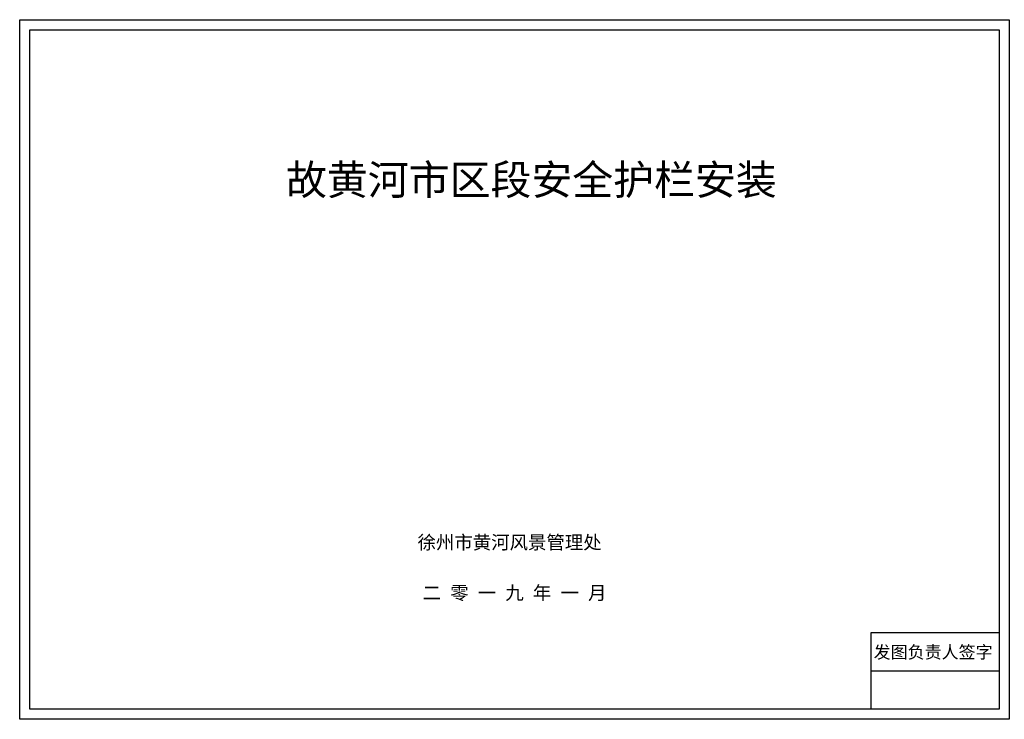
# Model space of a CAD drawing. Extents: x 40412 to 208412, y 14720 to 44420.
# Tile 1 of 8: x 40412 to 82200, y 14723 to 44420. Entities that reach past the tile are written whole.
import ezdxf
from ezdxf.enums import TextEntityAlignment as Align

# ---------------------------------------------------------------- set-up
doc = ezdxf.new("R2010")
doc.units = 0
doc.header["$LTSCALE"] = 1000
doc.header["$MEASUREMENT"] = 0
doc.layers.add('(文字标注)', color=5, linetype='Continuous')
doc.styles.add('宋体', font='txt')

msp = doc.modelspace()

# ---------------------------------------------------------------- linework, layer by layer
for points in [[(40412, 44420.3), (82412.1, 44420.3), (82412.1, 14723.2), (40412, 14723.2)], [(40836.2, 43996), (81987.8, 43996), (81987.8, 15147.5), (40836.2, 15147.5)], [(81987.8, 18413.5), (81987.8, 15147.5), (76544.4, 15147.5), (76544.4, 18413.5)]]:
    msp.add_lwpolyline(points, close=True)
for points in [[(76544.4, 18413.5), (81987.8, 18413.5)], [(76544.4, 16780.5), (81987.8, 16780.5)]]:
    msp.add_lwpolyline(points)

# ---------------------------------------------------------------- texts
at = {"layer": '(文字标注)', "color": 0, "style": '宋体'}
for s, height, p in [('故黄河市区段安全护栏安装', 1272.73, (51712.1, 36987.4)), ('徐州市黄河风景管理处', 572.73, (57298.4, 21948.3))]:
    msp.add_text(s, height=height, dxfattribs=at).set_placement(p)
msp.add_text('二 零 一 九 年 一 月', height=572.729, dxfattribs=at).set_placement((61413.4, 20099.9), align=Align.MIDDLE)
at = {"color": 0, "style": '宋体'}
msp.add_text('发图负责人签字', height=529.1, dxfattribs=at).set_placement((76652, 17310.1))

doc.saveas('drawing.dxf')
